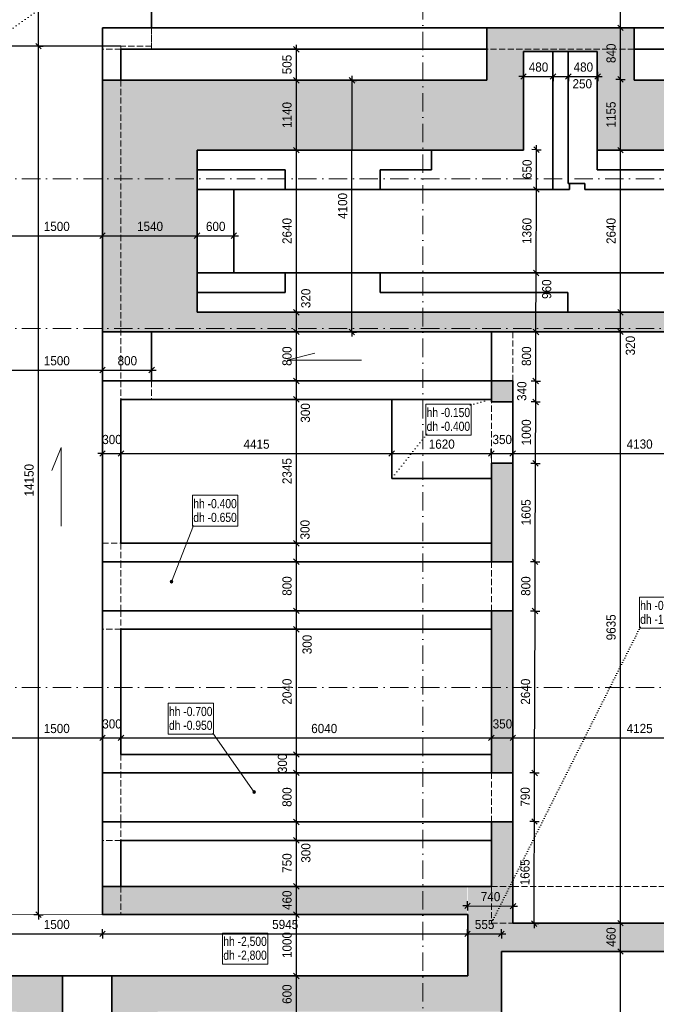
# Model space of a CAD drawing. Header units: millimetres. Extents: x 0 to 78750, y 0 to 63000.
# Tile 9 of 69: x 34697 to 45072, y 27634 to 43677. Entities that reach past the tile are written whole.
import ezdxf
from ezdxf.enums import TextEntityAlignment as Align

# ---------------------------------------------------------------- set-up
doc = ezdxf.new("R2010")
doc.units = ezdxf.units.MM
doc.header["$LTSCALE"] = 1000
for name, pattern in [('Carkovana 0.5x', [0.14, 0.1, -0.04]), ('Cerchovana 2x', [0.5, 0.3, -0.1, 0, -0.1]), ('Teckovana', [0.06, 0, -0.06]), ('Teckovana 0.5x', [0.04, 0, -0.04])]:
    doc.linetypes.add(name, pattern=pattern)
for name, color, linetype in [('Architektura obecně', 7, 'Continuous'), ('Kóty 1_50', 7, 'Continuous'), ('Standard', 7, 'Continuous'), ('Text obecně', 7, 'Continuous')]:
    doc.layers.add(name, color=color, linetype=linetype)
for name, color, linetype, lineweight in [('Filling', 7, 'Continuous', 13), ('Obecné05', 7, 'Continuous', 50), ('Plošné elementy obecné', 7, 'Continuous', 13), ('Rastr', 30, 'Teckovana', 18)]:
    doc.layers.add(name, color=color, linetype=linetype, lineweight=lineweight)
doc.styles.add('ARIAL', font='arial.ttf')

msp = doc.modelspace()

# ---------------------------------------------------------------- hatches: boundary and pattern name
at = {"layer": 'Filling', "linetype": 'Continuous', "lineweight": 5, "true_color": 0xe0ffe0, "transparency": 33554687}
for points in [[(48794, 42690), (44710, 42705), (44710, 43545), (42310, 43545), (42307, 42690), (36049, 42690), (36047, 38590), (48794, 38590), (48787, 39930), (48257, 39930), (48257, 39180), (45757, 39180), (45757, 38920), (37597, 38920), (37597, 41560), (42907, 41560), (42907, 43160), (44117, 43160), (44117, 41550), (48257, 41550), (48257, 40530), (48794, 40550)], [(42382, 37790), (42382, 37451), (42721, 37451), (42721, 37790)], [(42390, 36449), (42390, 34845), (42732, 34845), (42732, 36449)], [(42384, 34043), (42384, 31405), (42732, 31405), (42732, 34043)]]:
    msp.add_hatch(color=254, dxfattribs=at).paths.add_polyline_path(points)
h = msp.add_hatch(color=254, dxfattribs=at)
h.paths.add_polyline_path([(35397, 28098), (29050, 28098), (29050, 27513), (34650, 27513), (34650, 25997), (29046, 25997), (29046, 24996), (24554, 24996), (24554, 24495), (29049, 24495), (29049, 24505), (29652, 24505), (29652, 25445), (35397, 25445)])
h.paths.add_polyline_path([(29033, 28490), (29050, 28098), (29593, 28100), (29593, 29540), (28863, 29540), (28863, 28950), (24550, 28950), (24550, 28497), (28863, 28497), (28863, 28490)])
h.paths.add_polyline_path([(23072, 25605), (23072, 27895), (21432, 27895), (21432, 28345), (21132, 28345), (21137, 25795), (19347, 25795), (19347, 25445), (18547, 25445), (18547, 25795), (18147, 25795), (18149, 25195), (18151, 25195), (18151, 23389), (18148, 23389), (18148, 22897), (24535, 22897), (24535, 23389), (18675, 23389), (18675, 25195), (23669, 25195), (23669, 23397), (24544, 23397), (24544, 25605)])
h.paths.add_polyline_path([(24737, 28958), (24737, 33355), (24384, 33355), (24384, 28961), (23556, 28961), (23556, 27901), (24546, 27911), (24546, 28958)])
h.paths.add_polyline_path([(34547, 29093), (34547, 29555), (29600, 29555), (29600, 29093)])
h.paths.add_polyline_path([(29212, 30613), (28858, 30613), (28858, 29542), (29212, 29542)])
h = msp.add_hatch(color=254, dxfattribs=at)
h.paths.add_polyline_path([(42544, 27513), (42544, 28098), (36197, 28098), (36197, 25445), (41942, 25445), (41942, 24505), (42545, 24505), (42545, 24495), (47040, 24495), (47040, 24996), (42548, 24996), (42548, 25997), (36944, 25997), (36944, 27513)])
h.paths.add_polyline_path([(42001, 28100), (42544, 28098), (42561, 28490), (42731, 28490), (42731, 28497), (47044, 28497), (47044, 28950), (42731, 28950), (42731, 29540), (42001, 29540)])
h.paths.add_polyline_path([(48037, 28961), (47209, 28961), (47209, 33355), (46856, 33355), (46856, 28958), (47047, 28958), (47047, 27911), (48037, 27901)])
h.paths.add_polyline_path([(42736, 30613), (42381, 30613), (42381, 29542), (42736, 29542)])
h.paths.add_polyline_path([(53442, 25195), (53445, 25195), (53445, 25785), (53047, 25795), (53047, 25445), (52247, 25445), (52247, 25795), (50457, 25795), (50462, 28345), (50162, 28345), (50162, 27895), (48522, 27895), (48522, 25605), (47050, 25605), (47050, 23397), (47920, 23397), (47920, 25195), (52918, 25195), (52918, 23389), (47059, 23389), (47059, 22897), (53445, 22897), (53445, 23389), (53442, 23389)])
h.paths.add_polyline_path([(41994, 29093), (41994, 29555), (36047, 29557), (36047, 29095)])
at = {"layer": 'Standard', "linetype": 'Continuous', "lineweight": 5, "transparency": 33554687}
for points in [[(37191, 34512), (37149, 34528), (37148, 34517)], [(37191, 34512), (37148, 34517), (37184, 34503)], [(37184, 34503), (37148, 34517), (37153, 34506)], [(37193, 34524), (37156, 34538), (37149, 34528)], [(37193, 34524), (37149, 34528), (37191, 34512)], [(37184, 34503), (37153, 34506), (37174, 34498)], [(37174, 34498), (37153, 34506), (37162, 34499)], [(37188, 34534), (37167, 34542), (37156, 34538)], [(37188, 34534), (37156, 34538), (37193, 34524)], [(37167, 34542), (37188, 34534), (37179, 34541)], [(38518, 31116), (38500, 31103), (38498, 31091)], [(38518, 31116), (38498, 31091), (38529, 31114)], [(38529, 31114), (38498, 31091), (38502, 31080)], [(38500, 31103), (38518, 31116), (38507, 31112)], [(38529, 31114), (38502, 31080), (38538, 31106)], [(38538, 31106), (38502, 31080), (38511, 31073)], [(38538, 31106), (38511, 31073), (38542, 31095)], [(38542, 31095), (38511, 31073), (38522, 31071)], [(38542, 31095), (38522, 31071), (38540, 31084)], [(38540, 31084), (38522, 31071), (38533, 31075)]]:
    msp.add_hatch(color=7, dxfattribs=at).paths.add_polyline_path(points)

# ---------------------------------------------------------------- linework, layer by layer
at = {"layer": 'Architektura obecně', "color": 250, "linetype": 'Carkovana 0.5x', "lineweight": 18, "true_color": 0x3b3b3b, "transparency": 33554687}
for p, q in [((36846, 43545), (36847, 43245)), ((36847, 43195), (36847, 43545)), ((36347, 43195), (36047, 43195)), ((36847, 43245), (36347, 43245)), ((36347, 43245), (36347, 43195)), ((44710, 43195), (42310, 43195)), ((36347, 42690), (36347, 37790)), ((42734, 38590), (42734, 37790)), ((36347, 37790), (36347, 37490)), ((36847, 37790), (36847, 37490)), ((42384, 36450), (42384, 37450)), ((36047, 35145), (36347, 35145)), ((36347, 35145), (36347, 34845)), ((36347, 34845), (36347, 34045)), ((42384, 34045), (42384, 34845)), ((36347, 34045), (36347, 33745)), ((36347, 33745), (36047, 33745)), ((36347, 31705), (36347, 30605)), ((42384, 30605), (42384, 31405)), ((36347, 30605), (36347, 30305)), ((36347, 30305), (36047, 30305)), ((36347, 29555), (36347, 29095)), ((42384, 29555), (42384, 28955)), ((42384, 29555), (42734, 29555)), ((42734, 29555), (46859, 29555)), ((42384, 28955), (42734, 28955))]:
    msp.add_line(p, q, dxfattribs=at)
at = {"layer": 'Kóty 1_50', "color": 7, "linetype": 'Continuous', "lineweight": -3, "transparency": 33554687}
for p, q in [((35003, 43245), (35003, 44845)), ((44487, 43545), (44487, 44845)), ((44487, 43545), (44412, 43545)), ((44532, 43500), (44442, 43590)), ((44487, 43545), (44562, 43545)), ((44487, 42705), (44487, 43545)), ((35003, 43245), (34928, 43245)), ((35048, 43200), (34958, 43290)), ((35003, 43245), (35078, 43245)), ((39206, 43195), (39131, 43195)), ((39251, 43150), (39161, 43240)), ((39206, 43195), (39206, 43270)), ((39206, 43195), (39281, 43195)), ((39206, 42690), (39206, 43195)), ((39206, 42690), (39131, 42690)), ((39251, 42645), (39161, 42735)), ((39206, 42690), (39281, 42690)), ((39206, 41550), (39206, 42690)), ((40113, 42688), (40038, 42688)), ((40158, 42643), (40068, 42733)), ((40113, 42688), (40113, 42763)), ((40113, 42688), (40188, 42688)), ((42907, 42752), (42832, 42752)), ((42862, 42707), (42952, 42797)), ((42907, 42752), (42907, 42827)), ((42907, 42752), (42907, 42677)), ((43344, 42707), (43434, 42797)), ((43389, 42752), (43389, 42827)), ((43389, 42752), (43389, 42677)), ((43389, 42752), (43639, 42752)), ((43594, 42707), (43684, 42797)), ((43639, 42752), (43639, 42827)), ((43639, 42752), (43639, 42677)), ((43639, 42752), (44117, 42752)), ((44072, 42707), (44162, 42797)), ((44117, 42752), (44117, 42827)), ((44117, 42752), (44117, 42677)), ((44117, 42752), (44192, 42752)), ((44487, 42705), (44412, 42705)), ((44532, 42660), (44442, 42750)), ((44487, 42705), (44562, 42705)), ((44487, 41550), (44487, 42705)), ((39251, 41505), (39161, 41595)), ((43119, 41559), (43044, 41560)), ((43164, 41514), (43074, 41605)), ((43117, 40910), (43119, 41559)), ((43119, 41559), (43119, 41634)), ((43119, 41559), (43194, 41559)), ((44532, 41505), (44442, 41595)), ((39206, 41550), (39131, 41550)), ((39206, 41550), (39281, 41550)), ((39206, 38910), (39206, 41550)), ((44487, 41550), (44412, 41550)), ((44487, 41550), (44562, 41550)), ((44487, 38910), (44487, 41550)), ((43162, 40865), (43072, 40955)), ((43117, 40910), (43042, 40910)), ((43113, 39550), (43117, 40910)), ((43117, 40910), (43192, 40910)), ((34547, 40157), (36047, 40157)), ((36002, 40112), (36092, 40202)), ((36047, 40157), (36047, 40232)), ((36047, 40157), (36047, 40082)), ((36047, 40157), (37587, 40157)), ((37542, 40112), (37632, 40202)), ((37587, 40157), (37587, 40232)), ((37587, 40157), (37587, 40082)), ((37587, 40157), (38187, 40157)), ((38142, 40112), (38232, 40202)), ((38187, 40157), (38187, 40232)), ((38187, 40157), (38187, 40082)), ((38187, 40157), (38262, 40157)), ((43113, 39550), (43038, 39551)), ((43158, 39505), (43068, 39595)), ((43110, 38589), (43113, 39550)), ((43113, 39550), (43188, 39550)), ((39206, 38910), (39131, 38910)), ((39251, 38865), (39161, 38955)), ((39206, 38910), (39281, 38910)), ((39206, 38590), (39206, 38910)), ((44487, 38910), (44412, 38910)), ((44532, 38865), (44442, 38955)), ((44487, 38910), (44562, 38910)), ((44487, 38590), (44487, 38910)), ((39206, 38590), (39131, 38590)), ((39251, 38545), (39161, 38635)), ((39206, 38590), (39281, 38590)), ((39206, 37790), (39206, 38590)), ((40110, 38588), (40035, 38588)), ((40155, 38543), (40066, 38633)), ((40110, 38588), (40185, 38588)), ((40110, 38588), (40110, 38513)), ((43110, 38589), (43035, 38589)), ((43155, 38544), (43065, 38634)), ((43107, 37789), (43110, 38589)), ((43110, 38589), (43185, 38589)), ((44487, 38590), (44412, 38590)), ((44532, 38545), (44442, 38635)), ((44487, 38590), (44562, 38590)), ((44487, 28955), (44487, 38590)), ((36047, 37968), (36047, 38043)), ((36847, 37968), (36847, 38043)), ((34549, 37968), (36047, 37968)), ((36002, 37923), (36092, 38013)), ((36047, 37968), (36047, 37893)), ((36047, 37968), (36847, 37968)), ((36802, 37923), (36892, 38013)), ((36847, 37968), (36847, 37893)), ((36847, 37968), (36922, 37968)), ((39206, 37790), (39131, 37790)), ((39251, 37745), (39161, 37835)), ((39206, 37790), (39281, 37790)), ((39206, 37490), (39206, 37790)), ((43107, 37789), (43032, 37789)), ((43152, 37744), (43062, 37834)), ((43106, 37450), (43107, 37789)), ((43107, 37789), (43182, 37789)), ((39206, 37490), (39131, 37490)), ((39251, 37445), (39161, 37535)), ((39206, 37490), (39281, 37490)), ((39206, 35145), (39206, 37490)), ((43106, 37450), (43031, 37450)), ((43151, 37404), (43061, 37495)), ((43103, 36448), (43106, 37450)), ((43106, 37450), (43181, 37449)), ((36047, 36609), (35972, 36609)), ((36002, 36564), (36092, 36654)), ((36047, 36609), (36047, 36684)), ((36047, 36609), (36047, 36534)), ((36047, 36609), (36347, 36609)), ((36302, 36564), (36392, 36654)), ((36347, 36609), (36347, 36684)), ((36347, 36609), (36347, 36534)), ((36347, 36609), (40759, 36609)), ((40714, 36564), (40804, 36654)), ((40759, 36609), (40759, 36684)), ((40759, 36609), (40759, 36534)), ((40759, 36609), (42382, 36609)), ((42337, 36564), (42427, 36654)), ((42382, 36609), (42382, 36684)), ((42382, 36609), (42382, 36534)), ((42382, 36609), (42732, 36609)), ((42687, 36564), (42777, 36654)), ((42732, 36609), (42732, 36684)), ((42732, 36609), (42732, 36534)), ((43103, 36448), (43028, 36448)), ((43148, 36403), (43058, 36493)), ((43098, 34844), (43103, 36448)), ((43103, 36448), (43178, 36448)), ((39206, 35145), (39131, 35145)), ((39251, 35100), (39161, 35190)), ((39206, 35145), (39281, 35145)), ((39206, 34845), (39206, 35145)), ((39206, 34845), (39131, 34845)), ((39251, 34800), (39161, 34890)), ((39206, 34845), (39281, 34845)), ((39206, 34045), (39206, 34845)), ((43098, 34844), (43023, 34844)), ((43143, 34799), (43053, 34889)), ((43096, 34042), (43098, 34844)), ((43098, 34844), (43173, 34844)), ((39206, 34045), (39131, 34045)), ((39251, 34000), (39161, 34090)), ((39206, 34045), (39281, 34045)), ((39206, 33745), (39206, 34045)), ((43096, 34042), (43021, 34042)), ((43141, 33997), (43051, 34087)), ((43096, 34042), (43171, 34042)), ((39206, 33745), (39131, 33745)), ((39251, 33700), (39161, 33790)), ((39206, 33745), (39281, 33745)), ((39206, 31705), (39206, 33745)), ((36002, 31930), (36092, 32020)), ((36047, 31975), (36047, 32050)), ((36047, 31975), (36047, 31900)), ((36047, 31975), (36347, 31975)), ((36302, 31930), (36392, 32020)), ((36347, 31975), (36347, 32050)), ((36347, 31975), (36347, 31900)), ((36347, 31975), (42384, 31975)), ((42339, 31930), (42429, 32020)), ((42384, 31975), (42384, 32050)), ((42384, 31975), (42384, 31900)), ((42384, 31975), (42734, 31975)), ((42689, 31930), (42779, 32020)), ((42734, 31975), (42734, 32050)), ((42734, 31975), (42734, 31900)), ((42734, 31975), (46859, 31975)), ((39206, 31705), (39131, 31705)), ((39251, 31660), (39161, 31750)), ((39206, 31705), (39281, 31705)), ((39206, 31405), (39206, 31705)), ((39251, 31360), (39161, 31450)), ((43133, 31359), (43043, 31449)), ((39206, 31405), (39131, 31405)), ((39206, 31405), (39281, 31405)), ((39206, 30605), (39206, 31405)), ((43088, 31404), (43013, 31404)), ((43085, 30612), (43088, 31404)), ((43088, 31404), (43163, 31404)), ((39251, 30560), (39161, 30650)), ((43130, 30567), (43041, 30657)), ((39206, 30605), (39131, 30605)), ((39206, 30605), (39281, 30605)), ((39206, 30305), (39206, 30605)), ((43085, 30612), (43010, 30612)), ((43085, 30612), (43160, 30612)), ((39251, 30260), (39161, 30350)), ((39206, 30305), (39131, 30305)), ((39206, 30305), (39281, 30305)), ((39206, 29555), (39206, 30305)), ((39206, 29555), (39131, 29555)), ((39251, 29510), (39161, 29600)), ((39206, 29555), (39281, 29555)), ((39206, 29095), (39206, 29555)), ((41995, 29239), (41920, 29240)), ((41950, 29195), (42040, 29284)), ((41995, 29239), (41996, 29314)), ((41995, 29239), (41995, 29164)), ((41995, 29239), (42735, 29234)), ((42690, 29190), (42781, 29279)), ((42735, 29234), (42736, 29309)), ((42735, 29234), (42735, 29159)), ((42735, 29234), (42810, 29234)), ((35003, 29093), (34928, 29093)), ((35048, 29048), (34958, 29138)), ((35003, 29093), (35078, 29093)), ((35003, 29093), (35003, 29018)), ((39206, 29095), (39131, 29095)), ((39251, 29050), (39161, 29140)), ((39206, 29095), (39281, 29095)), ((39206, 28095), (39206, 29095)), ((43080, 28949), (43005, 28949)), ((43125, 28904), (43036, 28994)), ((43080, 28949), (43155, 28949)), ((43080, 28949), (43080, 28874)), ((44487, 28955), (44412, 28955)), ((44532, 28910), (44442, 29000)), ((44487, 28955), (44562, 28955)), ((44487, 28495), (44487, 28955)), ((34547, 28782), (36047, 28782)), ((36002, 28737), (36092, 28827)), ((36047, 28782), (36047, 28857)), ((36047, 28782), (36047, 28707)), ((36047, 28782), (41994, 28782)), ((41949, 28737), (42039, 28827)), ((41994, 28782), (41994, 28857)), ((41994, 28782), (41994, 28707)), ((41994, 28782), (42547, 28782)), ((42502, 28737), (42592, 28827)), ((42547, 28782), (42547, 28857)), ((42547, 28782), (42547, 28707)), ((42547, 28782), (42622, 28782)), ((44487, 28495), (44412, 28495)), ((44532, 28450), (44442, 28540)), ((44487, 28495), (44562, 28495)), ((44487, 24945), (44487, 28495)), ((39206, 28095), (39131, 28095)), ((39251, 28050), (39161, 28140)), ((39206, 28095), (39281, 28095))]:
    msp.add_line(p, q, dxfattribs=at)
for points in [[(35003, 29093), (35003, 35882), (35003, 35882), (35003, 43245)], [(40110, 38588), (40112, 40402), (40112, 40402), (40113, 42688)], [(42907, 42752), (43096, 42752), (43096, 42752), (43389, 42752)], [(42732, 36609), (46833, 36609), (46833, 36609), (46859, 36609)], [(43088, 31404), (43088, 31482), (43088, 31482), (43096, 34042)], [(34547, 31975), (34900, 31975), (34900, 31975), (35566, 31975), (35566, 31975), (36047, 31975)], [(43080, 28949), (43082, 29582), (43082, 29582), (43085, 30612)], [(39206, 27495), (39206, 27525), (39206, 27525), (39206, 28095)]]:
    msp.add_lwpolyline(points, dxfattribs=at)
at = {"layer": 'Obecné05', "color": 7, "linetype": 'Continuous', "lineweight": -3, "transparency": 33554687}
msp.add_line((36347, 43245), (34547, 43245), dxfattribs=at)
at = {"layer": 'Obecné05', "color": 7, "linetype": 'Continuous', "lineweight": 5, "transparency": 33554687}
for p, q in [((39055, 38132), (39507, 38245)), ((40265, 38132), (39055, 38132)), ((35372, 36706), (35223, 36329)), ((35372, 35422), (35372, 36706))]:
    msp.add_line(p, q, dxfattribs=at)
at = {"layer": 'Obecné05', "color": 7, "linetype": 'Teckovana', "lineweight": 5, "transparency": 33554687}
for p, q in [((42041, 37397), (42367, 37490)), ((41329, 36922), (40759, 36200))]:
    msp.add_line(p, q, dxfattribs=at)
at = {"layer": 'Obecné05', "color": 7, "linetype": 'Continuous', "lineweight": 18, "transparency": 33554687}
msp.add_line((34547, 29093), (36047, 29095), dxfattribs=at)
at = {"layer": 'Plošné elementy obecné', "color": 7, "linetype": 'Continuous', "lineweight": 35, "transparency": 33554687}
for p, q in [((36847, 43545), (36847, 44845)), ((36047, 43195), (36047, 43545)), ((36047, 43545), (42310, 43545)), ((42310, 42690), (42310, 43545)), ((42310, 43545), (44710, 43545)), ((44710, 43545), (44710, 42690)), ((44710, 43545), (51997, 43545)), ((36047, 42690), (36047, 43195)), ((42310, 43195), (36347, 43195)), ((36347, 43195), (36347, 42690)), ((42910, 43160), (42910, 41550)), ((44110, 43160), (42910, 43160)), ((43385, 40910), (43385, 43160)), ((43635, 41010), (43635, 43160)), ((44110, 41550), (44110, 43160)), ((51997, 43195), (44710, 43195)), ((36047, 38590), (36047, 42690)), ((36047, 42690), (42310, 42690)), ((44710, 42690), (48794, 42690)), ((37587, 41550), (37587, 38910)), ((42910, 41550), (37587, 41550)), ((41407, 41230), (41407, 41550)), ((44110, 41550), (44110, 41230)), ((45757, 41550), (44110, 41550)), ((39022, 41230), (37587, 41230)), ((39022, 40910), (39022, 41230)), ((40572, 41230), (40572, 40910)), ((41407, 41230), (40572, 41230)), ((44110, 41230), (45757, 41230)), ((43907, 41010), (43635, 41010)), ((43657, 41010), (43657, 40910)), ((43907, 40910), (43907, 41010)), ((39022, 40910), (37587, 40910)), ((38187, 40910), (38187, 39550)), ((40572, 40910), (39022, 40910)), ((43385, 40910), (40572, 40910)), ((43657, 40910), (43385, 40910)), ((43907, 40910), (45757, 40910)), ((39022, 39550), (37587, 39550)), ((39022, 39230), (39022, 39550)), ((40572, 39550), (39022, 39550)), ((40572, 39550), (40572, 39230)), ((40572, 39550), (45757, 39550)), ((39022, 39230), (37587, 39230)), ((40572, 39230), (43632, 39230)), ((43632, 39230), (43632, 38910)), ((37587, 38910), (45757, 38910)), ((36047, 37790), (36047, 38590)), ((36047, 38590), (48794, 38590)), ((36847, 37790), (36847, 38590)), ((42384, 38590), (42384, 37790)), ((36047, 34845), (36047, 37790)), ((36047, 37790), (36347, 37790)), ((36347, 37790), (36847, 37790)), ((36847, 37790), (42384, 37790)), ((42734, 37790), (41734, 37790)), ((42384, 37790), (42384, 37450)), ((42734, 37790), (42384, 37790)), ((42734, 37450), (42734, 37790)), ((36847, 37490), (36347, 37490)), ((36347, 37490), (36347, 35145)), ((40759, 37490), (36847, 37490)), ((40759, 36200), (40759, 37490)), ((40759, 37490), (42384, 37490)), ((42384, 37450), (42734, 37450)), ((42734, 37450), (42734, 36450)), ((42384, 34845), (42384, 36450)), ((42734, 36450), (42384, 36450)), ((42734, 36450), (42734, 34845)), ((42384, 36200), (40759, 36200)), ((36347, 35145), (42384, 35145)), ((36047, 34045), (36047, 34845)), ((36347, 34845), (36047, 34845)), ((42384, 34845), (36347, 34845)), ((42734, 34845), (42384, 34845)), ((42734, 34845), (42734, 34045)), ((36047, 31705), (36047, 34045)), ((36047, 34045), (36347, 34045)), ((36347, 34045), (42384, 34045)), ((42384, 31405), (42384, 34045)), ((42734, 34045), (42384, 34045)), ((42734, 34045), (42734, 31405)), ((42384, 33745), (36347, 33745)), ((36347, 33745), (36347, 31705)), ((36047, 31405), (36047, 31705)), ((36347, 31705), (42384, 31705)), ((36047, 30605), (36047, 31405)), ((42384, 31405), (36047, 31405)), ((42734, 31405), (42384, 31405)), ((42734, 31405), (42734, 30605)), ((36047, 29555), (36047, 30605)), ((36047, 30605), (36347, 30605)), ((36347, 30605), (42384, 30605)), ((42384, 29555), (42384, 30605)), ((42384, 30605), (42734, 30605)), ((42734, 28955), (42734, 30605)), ((36347, 30305), (36347, 29555)), ((42384, 30305), (36347, 30305)), ((36047, 29095), (36047, 29555)), ((36047, 29555), (42384, 29555)), ((42002, 29095), (36047, 29095)), ((42002, 28095), (42002, 29095)), ((46859, 28955), (42734, 28955)), ((42547, 27495), (42547, 28495)), ((42547, 28495), (47047, 28495)), ((29592, 28095), (35397, 28095)), ((35397, 25445), (35397, 28095)), ((35397, 28095), (35797, 28095)), ((35797, 28095), (36197, 28095)), ((36197, 28095), (36197, 25445)), ((36197, 28095), (42002, 28095))]:
    msp.add_line(p, q, dxfattribs=at)
at = {"layer": 'Rastr', "color": 7, "linetype": 'Cerchovana 2x', "lineweight": 5, "transparency": 33554687}
for p, q in [((41267, 60985), (41267, 7702)), ((66041, 41085), (1595, 41085)), ((66041, 38645), (1595, 38645)), ((66041, 32795), (1595, 32795))]:
    msp.add_line(p, q, dxfattribs=at)
at = {"layer": 'Standard', "color": 7, "linetype": 'Teckovana', "lineweight": 5, "transparency": 33554687}
msp.add_line((35128, 43925), (34247, 43295), dxfattribs=at)
at = {"layer": 'Standard', "color": 7, "linetype": 'Continuous', "lineweight": 5, "transparency": 33554687}
for p, q in [((37527, 35437), (37170, 34520)), ((37843, 32050), (38520, 31093))]:
    msp.add_line(p, q, dxfattribs=at)
for points in [[(41317, 36907), (42053, 36907), (42053, 37412), (41317, 37412), (41317, 36907)], [(37515, 35422), (38251, 35422), (38251, 35927), (37515, 35927), (37515, 35422)], [(37119, 32035), (37855, 32035), (37855, 32540), (37119, 32540), (37119, 32035)]]:
    msp.add_lwpolyline(points, dxfattribs=at)
for centre in [(37170, 34520), (38520, 31093)]:
    msp.add_circle(centre, 22.5, dxfattribs=at)
at = {"layer": 'Text obecně', "color": 7, "linetype": 'Teckovana 0.5x', "lineweight": 5, "transparency": 33554687}
msp.add_line((44809, 33778), (42384, 28955), dxfattribs=at)
at = {"layer": 'Text obecně', "color": 7, "linetype": 'Continuous', "lineweight": 5, "transparency": 33554687}
for points in [[(44797, 33763), (45533, 33763), (45533, 34268), (44797, 34268), (44797, 33763)], [(38004, 28289), (38740, 28289), (38740, 28794), (38004, 28794), (38004, 28289)]]:
    msp.add_lwpolyline(points, dxfattribs=at)

# ---------------------------------------------------------------- texts
at = {"layer": 'Kóty 1_50', "color": 7, "linetype": 'Continuous', "lineweight": 5, "transparency": 33554687, "style": 'ARIAL'}
for s, rotation, width, p, p2 in [('840', 90, 0.909891, (44409, 42971), (44409, 43288)), ('505', 90, 0.909864, (39128, 42788), (39128, 43105)), ('1140', 90, 0.909884, (39128, 41913), (39128, 42336)), ('1155', 90, 0.909884, (44409, 41920), (44409, 42343)), ('650', 89.8256, 0.909895, (43040, 41081), (43041, 41398)), ('4100', 89.9651, 0.909884, (40034, 40430), (40034, 40854)), ('2640', 90, 0.909884, (39128, 40023), (39128, 40446)), ('1360', 89.8256, 0.909888, (43036, 40023), (43038, 40447)), ('2640', 90, 0.909884, (44409, 40023), (44409, 40446)), ('960', 89.8256, 0.909882, (43359, 39127), (43360, 39445)), ('320', 90, 0.909877, (39435, 38978), (39435, 39295)), ('320', 90, 0.909891, (44723, 38207), (44723, 38525)), ('800', 90, 0.909891, (39128, 38036), (39128, 38354)), ('800', 89.8256, 0.909868, (43030, 38035), (43031, 38353)), ('340', 89.8256, 0.909895, (42954, 37465), (42955, 37783)), ('300', 90, 0.909891, (39428, 37111), (39428, 37429)), ('1000', 89.8256, 0.909878, (43027, 36742), (43028, 37165)), ('14150', 90, 0.909888, (34925, 35909), (34925, 36438)), ('2345', 90, 0.909884, (39128, 36110), (39128, 36533)), ('1605', 89.8256, 0.909888, (43023, 35438), (43024, 35862)), ('300', 90, 0.909891, (39421, 35208), (39421, 35526)), ('800', 90, 0.909864, (39128, 34291), (39128, 34608)), ('800', 89.8256, 0.909882, (43019, 34289), (43020, 34607)), ('9635', 90, 0.909884, (44409, 33565), (44409, 33988)), ('300', 90, 0.909864, (39456, 33338), (39456, 33655)), ('2040', 90, 0.909884, (39128, 32518), (39128, 32941)), ('2640', 89.8256, 0.909878, (43014, 32516), (43015, 32940)), ('300', 90, 0.909877, (39053, 31401), (39053, 31718)), ('800', 90, 0.909891, (39128, 30851), (39128, 31169)), ('790', 89.8256, 0.909895, (43009, 30854), (43010, 31172)), ('300', 90, 0.909891, (39435, 29941), (39435, 30259)), ('750', 90, 0.909891, (39128, 29776), (39128, 30094)), ('1665', 89.8256, 0.909878, (43005, 29573), (43006, 29996)), ('460', 90, 0.909891, (39128, 29171), (39128, 29488)), ('740', 359.5995, 0.909873, (42211, 29316), (42529, 29313)), ('460', 90, 0.909891, (44409, 28571), (44409, 28888)), ('1000', 90, 0.909884, (39128, 28388), (39128, 28811)), ('600', 90, 0.909877, (39128, 27641), (39128, 27958))]:
    msp.add_text(s, height=150, rotation=rotation, dxfattribs=dict(at, width=width)).set_placement(p, p2, align=Align.FIT)
for s, width, p, p2 in [('480', 0.909891, (42994, 42830), (43311, 42830)), ('480', 0.909877, (43724, 42830), (44041, 42830)), ('250', 0.909891, (43706, 42558), (44024, 42558)), ('1500', 0.909884, (35090, 40234), (35513, 40234)), ('1540', 0.909874, (36610, 40234), (37033, 40234)), ('600', 0.909891, (37733, 40234), (38050, 40234)), ('1500', 0.909884, (35091, 38045), (35514, 38045)), ('800', 0.909891, (36293, 38045), (36610, 38045)), ('300', 0.909877, (36043, 36762), (36360, 36762)), ('350', 0.909891, (42402, 36762), (42720, 36762)), ('4415', 0.909884, (38345, 36686), (38769, 36686)), ('1620', 0.909884, (41363, 36686), (41787, 36686)), ('4130', 0.909884, (44588, 36687), (45012, 36687)), ('300', 0.909877, (36043, 32128), (36360, 32128)), ('350', 0.909891, (42405, 32128), (42723, 32128)), ('1500', 0.909884, (35090, 32053), (35513, 32053)), ('6040', 0.909884, (39448, 32053), (39872, 32053)), ('4125', 0.909884, (44589, 32053), (45012, 32053)), ('1500', 0.909884, (35090, 28860), (35513, 28860)), ('5945', 0.909884, (38812, 28860), (39236, 28860)), ('555', 0.909891, (42115, 28860), (42433, 28860))]:
    msp.add_text(s, height=150, dxfattribs=dict(at, width=width)).set_placement(p, p2, align=Align.FIT)
at = {"layer": 'Standard', "color": 7, "linetype": 'Continuous', "lineweight": 5, "transparency": 33554687, "style": 'ARIAL'}
for s, width, p, p2 in [('hh -0.150', 0.800537, (41329, 37202), (42037, 37202)), ('dh -0.400', 0.800537, (41329, 36977), (42037, 36977)), ('hh -0.400', 0.800537, (37527, 35717), (38235, 35717)), ('dh -0.650', 0.800537, (37527, 35492), (38235, 35492)), ('hh -0.700', 0.800526, (37131, 32330), (37839, 32330)), ('dh -0.950', 0.800526, (37131, 32105), (37839, 32105))]:
    msp.add_text(s, height=150, dxfattribs=dict(at, width=width)).set_placement(p, p2, align=Align.FIT)
at = {"layer": 'Text obecně', "color": 7, "linetype": 'Continuous', "lineweight": 5, "transparency": 33554687, "style": 'ARIAL', "width": 0.800526}
for s, p, p2 in [('hh -0.600', (44809, 34058), (45517, 34058)), ('dh -1.250', (44809, 33833), (45517, 33833)), ('hh -2,500', (38016, 28584), (38724, 28584)), ('dh -2,800', (38016, 28359), (38724, 28359))]:
    msp.add_text(s, height=150, dxfattribs=at).set_placement(p, p2, align=Align.FIT)

doc.saveas('drawing.dxf')
